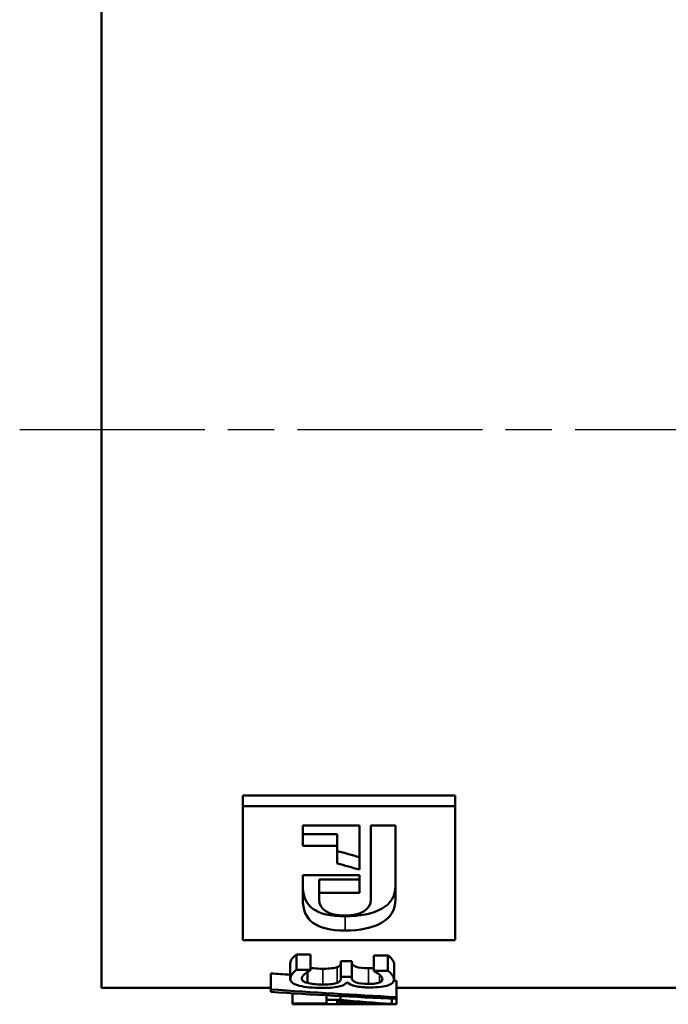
# Model space of a CAD drawing. Header units: millimetres. Extents: x -134 to 755, y -69 to 356.
# Tile 5 of 21: x 42 to 62, y 117 to 147. Entities that reach past the tile are written whole.
import ezdxf

# ---------------------------------------------------------------- set-up
doc = ezdxf.new("R2010")
doc.units = ezdxf.units.MM
doc.linetypes.add('CHAIN', pattern=[0.7087, 0.4724, -0.0591, 0.1181, -0.0591])
for name, color, linetype, lineweight in [('Видимые тонкие (ГОСТ)', 7, 'Continuous', 35), ('Видимый контур (ГОСТ)', 7, 'Continuous', 50), ('Осевая линия (ГОСТ)', 7, 'Continuous', 25)]:
    doc.layers.add(name, color=color, linetype=linetype, lineweight=lineweight)

msp = doc.modelspace()

# ---------------------------------------------------------------- linework, layer by layer
at = {"layer": 'Видимые тонкие (ГОСТ)'}
for p, q in [((51.8595, 119.5534), (51.8595, 119.1176)), ((51.1785, 117.9482), (51.1785, 117.4655)), ((51.6207, 117.9968), (51.6207, 117.5155)), ((52.579, 117.9638), (52.579, 117.4815)), ((52.91, 117.7695), (52.91, 117.5259))]:
    msp.add_line(p, q, dxfattribs=at)
at = {"layer": 'Видимый контур (ГОСТ)'}
for p, q in [((44.3987, 117.3577), (44.3987, 151.5577)), ((48.7245, 123.256), (55.2245, 123.256)), ((48.7245, 123.256), (48.7245, 122.9285)), ((55.2245, 123.256), (55.2245, 122.9285)), ((48.7245, 122.9285), (55.2245, 122.9285)), ((48.7245, 122.9285), (48.7245, 118.8175)), ((55.2245, 118.8175), (55.2245, 122.9285)), ((50.563, 122.3303), (52.2957, 122.3303)), ((50.563, 122.3303), (50.563, 121.7096)), ((52.2957, 120.9832), (52.2957, 122.3303)), ((52.6484, 122.3303), (52.6484, 120.0634)), ((52.6484, 122.3303), (53.4022, 122.3303)), ((53.4022, 120.071), (53.4022, 122.3303)), ((50.563, 122.0717), (51.6212, 122.0717)), ((51.6212, 122.0717), (51.6212, 121.7096)), ((51.6212, 121.7096), (50.563, 121.7096)), ((51.6212, 121.7096), (51.6212, 121.1746)), ((50.563, 120.8091), (52.2957, 120.8091)), ((50.563, 120.8091), (50.563, 120.0817)), ((51.061, 120.6751), (51.061, 120.2721)), ((51.061, 120.6751), (52.2957, 120.6751)), ((52.2957, 120.2721), (52.2957, 120.8091)), ((51.061, 120.0634), (51.061, 120.2721)), ((52.2957, 120.2721), (51.061, 120.2721)), ((55.2245, 118.8175), (48.7245, 118.8175)), ((50.3684, 118.3806), (50.8006, 118.3806)), ((50.3684, 118.3806), (50.3684, 117.9106)), ((50.8006, 118.3806), (50.8006, 117.9106)), ((52.7371, 118.3522), (53.1694, 118.3522)), ((52.7371, 118.3522), (52.7371, 117.8813)), ((53.1694, 118.3522), (53.1694, 117.8813)), ((50.1807, 118.1162), (50.1807, 117.6384)), ((50.3684, 117.9106), (50.8006, 117.9106)), ((50.8006, 117.9002), (50.8006, 117.9106)), ((51.7294, 118.1793), (52.0677, 118.1793)), ((51.7294, 118.1793), (51.7294, 117.7033)), ((52.0677, 118.1793), (52.0677, 117.7033)), ((53.3571, 118.1025), (53.3571, 117.6242)), ((49.5829, 117.8015), (49.5829, 117.3145)), ((50.7043, 117.8454), (50.7043, 117.5114)), ((51.7294, 117.7033), (52.0677, 117.7033)), ((51.7294, 117.7033), (51.7294, 117.6497)), ((52.0677, 117.661), (52.0677, 117.7033)), ((52.7371, 117.8813), (53.1694, 117.8813)), ((52.7371, 117.8813), (52.7371, 117.8728)), ((44.3987, 117.3577), (49.5829, 117.3577)), ((49.5829, 117.3145), (49.5829, 117.2374)), ((51.9393, 117.5224), (51.9097, 117.5224)), ((53.4287, 117.573), (53.4287, 117.0793)), ((53.4287, 117.3577), (69.3987, 117.3577)), ((50.2449, 117.195), (50.2449, 116.8781)), ((51.2922, 117.133), (51.2922, 116.9993)), ((51.2922, 116.9993), (51.7219, 116.9993)), ((51.2922, 116.9993), (51.2922, 116.8781)), ((51.7219, 117.1093), (51.7219, 116.9993)), ((53.2929, 117.0319), (53.2929, 116.8773)), ((53.4287, 117.0258), (53.4287, 117.0793)), ((53.4287, 117.0258), (53.4287, 116.8598)), ((50.2449, 116.8781), (51.2922, 116.8781)), ((50.2449, 116.8781), (50.2449, 116.8633)), ((51.2922, 116.8633), (50.2449, 116.8633)), ((51.2922, 116.8633), (51.2922, 116.8578)), ((51.6207, 116.8578), (51.2922, 116.8578)), ((51.6207, 116.9605), (51.6207, 116.8781)), ((52.8112, 116.8781), (51.6207, 116.8781)), ((51.6207, 116.8578), (51.6207, 116.8633)), ((53.2929, 116.8633), (51.6207, 116.8633)), ((52.2431, 116.8633), (52.2431, 116.8615)), ((53.2929, 116.8633), (53.2929, 116.8773))]:
    msp.add_line(p, q, dxfattribs=at)
for points in [[(51.6212, 121.5519), (51.846, 121.4894), (52.0709, 121.4274), (52.2957, 121.366)], [(52.2957, 120.9832), (52.0709, 121.0464), (51.846, 121.1102), (51.6212, 121.1746)], [(50.563, 120.4901), (50.563, 119.8512), (50.9638, 119.5534), (51.8595, 119.5534)], [(51.8595, 119.5534), (52.7638, 119.5534), (53.4022, 119.8468), (53.4022, 120.4798)], [(51.8595, 119.1176), (50.9638, 119.1176), (50.563, 119.4241), (50.563, 120.0817)], [(51.061, 120.0634), (51.061, 119.7614), (51.3457, 119.5788), (51.8546, 119.5788)], [(51.8546, 119.5788), (52.3516, 119.5788), (52.6484, 119.7614), (52.6484, 120.0634)], [(53.4022, 120.071), (53.4022, 119.4196), (52.7638, 119.1176), (51.8595, 119.1176)], [(52.579, 117.9638), (52.6382, 117.9638), (52.6909, 117.9661), (52.7371, 117.9707)], [(49.5829, 117.8015), (49.7822, 117.7876), (49.9814, 117.774), (50.1807, 117.7607)], [(49.5829, 117.3145), (50.8648, 117.2222), (52.1468, 117.1438), (53.4287, 117.0793)], [(53.3501, 117.5768), (53.3763, 117.5756), (53.4025, 117.5743), (53.4287, 117.573)], [(53.4287, 117.0258), (52.1468, 117.0823), (50.8648, 117.1529), (49.5829, 117.2374)], [(51.7219, 116.9993), (52.2456, 116.9401), (52.7692, 116.8993), (53.2929, 116.8773)], [(51.6207, 116.9605), (52.0175, 116.9226), (52.4144, 116.8951), (52.8112, 116.8781)], [(52.2431, 116.8615), (52.6383, 116.8609), (53.0335, 116.8603), (53.4287, 116.8598)]]:
    msp.add_open_spline(points, degree=3, dxfattribs=at)
for points, knots in [([(50.1807, 118.1162), (50.1807, 118.1613), (50.1992, 118.2079), (50.2362, 118.2558), (50.2733, 118.3038), (50.3173, 118.3459), (50.3684, 118.3806)], [0, 0, 0, 0, 1, 1, 1, 2, 2, 2, 2]), ([(53.1694, 118.3522), (53.2171, 118.3223), (53.2603, 118.2824), (53.299, 118.2342), (53.3377, 118.1861), (53.3571, 118.1423), (53.3571, 118.1025)], [0, 0, 0, 0, 1, 1, 1, 2, 2, 2, 2]), ([(50.1807, 117.6384), (50.1807, 117.6848), (50.1992, 117.7328), (50.2362, 117.7821), (50.2733, 117.8314), (50.3173, 117.8748), (50.3684, 117.9106)], [0, 0, 0, 0, 1, 1, 1, 2, 2, 2, 2]), ([(50.8006, 117.9002), (50.7381, 117.8703), (50.6779, 117.8306), (50.6203, 117.7829), (50.5627, 117.7352), (50.5339, 117.6895), (50.5339, 117.6459)], [0, 0, 0, 0, 1, 1, 1, 2, 2, 2, 2]), ([(50.8006, 117.9734), (50.8338, 117.9679), (50.8684, 117.9633), (50.9044, 117.9596), (50.9768, 117.952), (51.0682, 117.9482), (51.1785, 117.9482)], [0.5030856, 0.5030856, 0.5030856, 0.5030856, 1, 1, 1, 2, 2, 2, 2]), ([(51.1785, 117.9482), (51.2889, 117.9482), (51.3798, 117.9524), (51.4515, 117.9609), (51.5231, 117.9693), (51.5795, 117.9812), (51.6207, 117.9968)], [0, 0, 0, 0, 1, 1, 1, 2, 2, 2, 2]), ([(51.6207, 117.9968), (51.6618, 118.0124), (51.6902, 118.0311), (51.7059, 118.0532), (51.7215, 118.0752), (51.7294, 118.0998), (51.7294, 118.1272)], [0, 0, 0, 0, 1, 1, 1, 2, 2, 2, 2]), ([(52.0677, 118.1382), (52.0677, 118.0836), (52.1114, 118.0418), (52.1987, 118.0103), (52.2859, 117.9787), (52.4127, 117.9638), (52.579, 117.9638)], [0, 0, 0, 0, 1, 1, 1, 2, 2, 2, 2]), ([(50.4622, 117.4271), (50.37, 117.4501), (50.3, 117.4787), (50.2523, 117.5138), (50.2045, 117.5488), (50.1807, 117.59), (50.1807, 117.6384)], [0, 0, 0, 0, 1, 1, 1, 2, 2, 2, 2]), ([(50.5339, 117.6459), (50.5339, 117.6203), (50.547, 117.5954), (50.5734, 117.571), (50.5997, 117.5466), (50.6434, 117.5269), (50.7043, 117.5114)], [0, 0, 0, 0, 1, 1, 1, 2, 2, 2, 2]), ([(51.6207, 117.5155), (51.6618, 117.5316), (51.6902, 117.5508), (51.7059, 117.5735), (51.7215, 117.5962), (51.7294, 117.6215), (51.7294, 117.6497)], [0, 0, 0, 0, 1, 1, 1, 2, 2, 2, 2]), ([(52.0677, 117.661), (52.0677, 117.6048), (52.1114, 117.5618), (52.1987, 117.5293), (52.2859, 117.4969), (52.4127, 117.4815), (52.579, 117.4815)], [0, 0, 0, 0, 1, 1, 1, 2, 2, 2, 2]), ([(52.9075, 117.7716), (52.8796, 117.7931), (52.8507, 117.8122), (52.8211, 117.8286), (52.7915, 117.845), (52.7635, 117.8597), (52.7371, 117.8728)], [0, 0, 0, 0, 1, 1, 1, 2, 2, 2, 2]), ([(53.0039, 117.6339), (53.0039, 117.6563), (52.9948, 117.6791), (52.9767, 117.7021), (52.9586, 117.7252), (52.9355, 117.7484), (52.9075, 117.7716)], [0, 0, 0, 0, 1, 1, 1, 2, 2, 2, 2]), ([(52.91, 117.5259), (52.9446, 117.5402), (52.9689, 117.5564), (52.9829, 117.5746), (52.9969, 117.5928), (53.0039, 117.6125), (53.0039, 117.6339)], [0, 0, 0, 0, 1, 1, 1, 2, 2, 2, 2]), ([(53.1694, 117.8813), (53.2171, 117.8505), (53.2603, 117.8094), (53.299, 117.7599), (53.3377, 117.7103), (53.3571, 117.6653), (53.3571, 117.6242)], [0, 0, 0, 0, 1, 1, 1, 2, 2, 2, 2]), ([(53.3571, 117.6242), (53.3571, 117.5827), (53.3431, 117.5481), (53.3151, 117.5193), (53.2871, 117.4905), (53.2435, 117.4653), (53.1842, 117.4432)], [0, 0, 0, 0, 1, 1, 1, 2, 2, 2, 2]), ([(51.1489, 117.3593), (51.0122, 117.3593), (50.8858, 117.3649), (50.7697, 117.3766), (50.6537, 117.3882), (50.5512, 117.4048), (50.4622, 117.4271)], [0, 0, 0, 0, 1, 1, 1, 2, 2, 2, 2]), ([(50.7043, 117.5114), (50.7652, 117.4963), (50.8319, 117.485), (50.9044, 117.4772), (50.9768, 117.4694), (51.0682, 117.4655), (51.1785, 117.4655)], [0, 0, 0, 0, 1, 1, 1, 2, 2, 2, 2]), ([(51.7121, 117.4124), (51.6544, 117.3964), (51.5795, 117.3836), (51.4873, 117.3738), (51.3951, 117.364), (51.2823, 117.3593), (51.1489, 117.3593)], [0, 0, 0, 0, 1, 1, 1, 2, 2, 2, 2]), ([(51.1785, 117.4655), (51.2889, 117.4655), (51.3798, 117.4698), (51.4515, 117.4785), (51.5231, 117.4872), (51.5795, 117.4994), (51.6207, 117.5155)], [0, 0, 0, 0, 1, 1, 1, 2, 2, 2, 2]), ([(51.9097, 117.5224), (51.8965, 117.5044), (51.8751, 117.4855), (51.8454, 117.4658), (51.8158, 117.4462), (51.7713, 117.4284), (51.7121, 117.4124)], [0, 0, 0, 0, 1, 1, 1, 2, 2, 2, 2]), ([(52.621, 117.3738), (52.4531, 117.3738), (52.3057, 117.3872), (52.1789, 117.4156), (52.0521, 117.4439), (51.9722, 117.479), (51.9393, 117.5224)], [0, 0, 0, 0, 1, 1, 1, 2, 2, 2, 2]), ([(52.579, 117.4815), (52.6564, 117.4815), (52.7227, 117.4855), (52.7779, 117.4936), (52.833, 117.5018), (52.8771, 117.5125), (52.91, 117.5259)], [0, 0, 0, 0, 1, 1, 1, 2, 2, 2, 2]), ([(53.1842, 117.4432), (53.12, 117.4198), (53.0413, 117.4027), (52.9483, 117.3911), (52.8553, 117.3795), (52.7462, 117.3738), (52.621, 117.3738)], [0, 0, 0, 0, 1, 1, 1, 2, 2, 2, 2])]:
    msp.add_open_spline(points, degree=3, knots=knots, dxfattribs=at)
at = {"layer": 'Осевая линия (ГОСТ)', "linetype": 'CHAIN', "ltscale": 11.993792}
msp.add_line((41.8987, 134.4577), (71.8987, 134.4577), dxfattribs=at)

doc.saveas('drawing.dxf')
